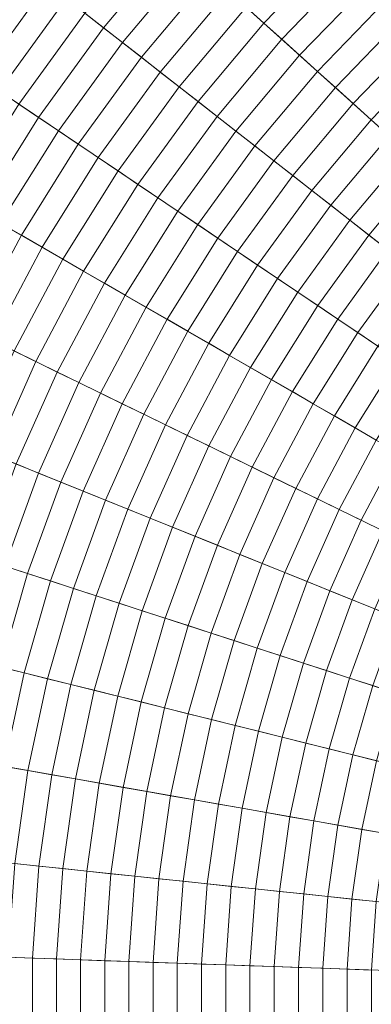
# Model space of a CAD drawing. Header units: centimetres. Extents: x -3.03 to 4.16, y -5.77 to 1.42.
# Tile 114 of 256: x -1.01 to -0.6, y -2.18 to -1.01. Entities that reach past the tile are written whole.
import ezdxf

# ---------------------------------------------------------------- set-up
doc = ezdxf.new("R2010")
doc.units = ezdxf.units.CM
doc.header["$LTSCALE"] = 2.54
doc.layers.add('Lucido design-1', color=7, linetype='Continuous')

# ---------------------------------------------------------------- blocks, each defined once
blk = doc.blocks.new('Gruppo-1')
at = {"color": 142, "linetype": 'Continuous', "lineweight": 9}
for points in [[(-0.4269, 1.2831, 37.1477), (-0.6658, 1.2054, 37.1477), (0.5643, -2.1741, 37.1477), (0.5644, -2.1741, 37.1477)], [(-0.6658, 1.2054, 37.1477), (-0.8987, 1.1113, 37.1477), (0.5642, -2.1742, 37.1477), (0.5643, -2.1741, 37.1477)], [(-0.8987, 1.1113, 37.1477), (-1.1244, 1.0012, 37.1477), (0.564, -2.1743, 37.1477), (0.5642, -2.1742, 37.1477)], [(-1.1244, 1.0012, 37.1477), (-1.3419, 0.8756, 37.1477), (0.5639, -2.1743, 37.1477), (0.564, -2.1743, 37.1477)], [(-1.3419, 0.8756, 37.1477), (-1.5502, 0.7352, 37.1477), (0.5638, -2.1744, 37.1477), (0.5639, -2.1743, 37.1477)], [(-1.5502, 0.7352, 37.1477), (-1.7481, 0.5805, 37.1477), (0.5637, -2.1745, 37.1477), (0.5638, -2.1744, 37.1477)], [(-1.7481, 0.5805, 37.1477), (-1.9348, 0.4125, 37.1477), (0.5635, -2.1746, 37.1477), (0.5637, -2.1745, 37.1477)], [(-1.9348, 0.4125, 37.1477), (-2.1093, 0.2318, 37.1477), (0.5634, -2.1747, 37.1477), (0.5635, -2.1746, 37.1477)], [(-2.1093, 0.2318, 37.1477), (-2.2707, 0.0394, 37.1477), (0.5633, -2.1748, 37.1477), (0.5634, -2.1747, 37.1477)], [(-2.2707, 0.0394, 37.1477), (-2.4184, -0.1638, 37.1477), (0.5632, -2.175, 37.1477), (0.5633, -2.1748, 37.1477)], [(-2.4184, -0.1638, 37.1477), (-2.5515, -0.3769, 37.1477), (0.5632, -2.1751, 37.1477), (0.5632, -2.175, 37.1477)], [(-2.5515, -0.3769, 37.1477), (-2.6694, -0.5986, 37.1477), (0.5631, -2.1752, 37.1477), (0.5632, -2.1751, 37.1477)], [(-2.6694, -0.5986, 37.1477), (-2.7715, -0.8281, 37.1477), (0.563, -2.1754, 37.1477), (0.5631, -2.1752, 37.1477)], [(-2.7715, -0.8281, 37.1477), (-2.8575, -1.0641, 37.1477), (0.563, -2.1755, 37.1477), (0.563, -2.1754, 37.1477)], [(-1.081, -0.8902, 34.1579), (-1.1667, -1.0081, 34.1579), (-1.0838, -1.064, 34.1579), (-1.0022, -0.9517, 34.1579)], [(-0.8306, -0.9195, 38.008), (-0.9149, -1.0199, 38.008), (-0.9372, -1.0025, 38.0009), (-0.8516, -0.9006, 38.0009)], [(-0.641, -0.9273, 38.0422), (-0.7252, -1.0144, 38.0422), (-0.7463, -0.9954, 38.0355), (-0.6608, -0.9068, 38.0355)], [(-0.8096, -0.9385, 38.015), (-0.8925, -1.0374, 38.015), (-0.9149, -1.0199, 38.008), (-0.8306, -0.9195, 38.008)], [(-0.6213, -0.9477, 38.0487), (-0.7041, -1.0335, 38.0487), (-0.7252, -1.0144, 38.0422), (-0.641, -0.9273, 38.0422)], [(-1.0039, -0.9504, 37.9789), (-1.0856, -1.0628, 37.9789), (-1.109, -1.047, 37.9714), (-1.0261, -0.933, 37.9714)], [(-1.013, -0.9432, 35.8167), (-1.0952, -1.0563, 35.8167), (-1.0971, -1.055, 35.8284), (-1.0149, -0.9418, 35.8284)], [(-1.0114, -0.9446, 35.8051), (-1.0934, -1.0575, 35.8051), (-1.0952, -1.0563, 35.8167), (-1.013, -0.9432, 35.8167)], [(-0.7885, -0.9574, 38.022), (-0.8702, -1.0548, 38.022), (-0.8925, -1.0374, 38.015), (-0.8096, -0.9385, 38.015)], [(-1.0098, -0.9458, 35.7934), (-1.0918, -1.0586, 35.7934), (-1.0934, -1.0575, 35.8051), (-1.0114, -0.9446, 35.8051)], [(-1.0084, -0.9469, 35.7817), (-1.0903, -1.0596, 35.7817), (-1.0918, -1.0586, 35.7934), (-1.0098, -0.9458, 35.7934)], [(-1.0071, -0.9479, 35.77), (-1.0889, -1.0606, 35.77), (-1.0903, -1.0596, 35.7817), (-1.0084, -0.9469, 35.7817)], [(-1.0059, -0.9488, 35.7582), (-1.0877, -1.0614, 35.7582), (-1.0889, -1.0606, 35.77), (-1.0071, -0.9479, 35.77)], [(-1.0049, -0.9496, 35.7465), (-1.0866, -1.0621, 35.7465), (-1.0877, -1.0614, 35.7582), (-1.0059, -0.9488, 35.7582)], [(-1.0039, -0.9503, 35.7347), (-1.0856, -1.0628, 35.7347), (-1.0866, -1.0621, 35.7465), (-1.0049, -0.9496, 35.7465)], [(-1.0032, -0.951, 35.7229), (-1.0848, -1.0633, 35.7229), (-1.0856, -1.0628, 35.7347), (-1.0039, -0.9503, 35.7347)], [(-0.9817, -0.9677, 37.9863), (-1.0622, -1.0786, 37.9863), (-1.0856, -1.0628, 37.9789), (-1.0039, -0.9504, 37.9789)], [(-1.0025, -0.9515, 35.7111), (-1.0841, -1.0638, 35.7111), (-1.0848, -1.0633, 35.7229), (-1.0032, -0.951, 35.7229)], [(-1.0025, -0.9515, 35.711), (-1.0841, -1.0638, 35.711), (-1.0841, -1.0638, 35.7111), (-1.0025, -0.9515, 35.7111)], [(-1.0025, -0.9515, 35.7109), (-1.0841, -1.0638, 35.7109), (-1.0841, -1.0638, 35.711), (-1.0025, -0.9515, 35.711)], [(-1.0025, -0.9515, 35.7107), (-1.0841, -1.0638, 35.7107), (-1.0841, -1.0638, 35.7109), (-1.0025, -0.9515, 35.7109)], [(-1.0025, -0.9515, 35.7106), (-1.0841, -1.0638, 35.7106), (-1.0841, -1.0638, 35.7107), (-1.0025, -0.9515, 35.7107)], [(-1.0025, -0.9515, 35.7105), (-1.0841, -1.0638, 35.7105), (-1.0841, -1.0638, 35.7106), (-1.0025, -0.9515, 35.7106)], [(-1.0025, -0.9515, 35.7104), (-1.0841, -1.0638, 35.7104), (-1.0841, -1.0638, 35.7105), (-1.0025, -0.9515, 35.7105)], [(-1.0024, -0.9515, 35.7103), (-1.0841, -1.0638, 35.7103), (-1.0841, -1.0638, 35.7104), (-1.0025, -0.9515, 35.7104)], [(-1.0024, -0.9515, 35.7102), (-1.0841, -1.0638, 35.7102), (-1.0841, -1.0638, 35.7103), (-1.0024, -0.9515, 35.7103)], [(-1.0024, -0.9515, 35.7101), (-1.084, -1.0638, 35.7101), (-1.0841, -1.0638, 35.7102), (-1.0024, -0.9515, 35.7102)], [(-1.0024, -0.9515, 35.71), (-1.084, -1.0639, 35.71), (-1.084, -1.0638, 35.7101), (-1.0024, -0.9515, 35.7101)], [(-1.0024, -0.9515, 35.7099), (-1.084, -1.0639, 35.7099), (-1.084, -1.0639, 35.71), (-1.0024, -0.9515, 35.71)], [(-1.0024, -0.9515, 35.7098), (-1.084, -1.0639, 35.7098), (-1.084, -1.0639, 35.7099), (-1.0024, -0.9515, 35.7099)], [(-1.0024, -0.9515, 35.7097), (-1.084, -1.0639, 35.7097), (-1.084, -1.0639, 35.7098), (-1.0024, -0.9515, 35.7098)], [(-1.0024, -0.9515, 35.7096), (-1.084, -1.0639, 35.7096), (-1.084, -1.0639, 35.7097), (-1.0024, -0.9515, 35.7097)], [(-1.0024, -0.9515, 35.7095), (-1.084, -1.0639, 35.7095), (-1.084, -1.0639, 35.7096), (-1.0024, -0.9515, 35.7096)], [(-1.0024, -0.9516, 35.7094), (-1.084, -1.0639, 35.7094), (-1.084, -1.0639, 35.7095), (-1.0024, -0.9515, 35.7095)], [(-1.0024, -0.9516, 35.7093), (-1.084, -1.0639, 35.7093), (-1.084, -1.0639, 35.7094), (-1.0024, -0.9516, 35.7094)], [(-1.0024, -0.9516, 35.7092), (-1.084, -1.0639, 35.7092), (-1.084, -1.0639, 35.7093), (-1.0024, -0.9516, 35.7093)], [(-1.0024, -0.9516, 35.7091), (-1.084, -1.0639, 35.7091), (-1.084, -1.0639, 35.7092), (-1.0024, -0.9516, 35.7092)], [(-1.0024, -0.9516, 35.709), (-1.084, -1.0639, 35.709), (-1.084, -1.0639, 35.7091), (-1.0024, -0.9516, 35.7091)], [(-1.0024, -0.9516, 35.7088), (-1.084, -1.0639, 35.7088), (-1.084, -1.0639, 35.709), (-1.0024, -0.9516, 35.709)], [(-1.0024, -0.9516, 35.7087), (-1.084, -1.0639, 35.7087), (-1.084, -1.0639, 35.7088), (-1.0024, -0.9516, 35.7088)], [(-1.0024, -0.9516, 35.7086), (-1.084, -1.0639, 35.7086), (-1.084, -1.0639, 35.7087), (-1.0024, -0.9516, 35.7087)], [(-1.0024, -0.9516, 35.7085), (-1.084, -1.0639, 35.7085), (-1.084, -1.0639, 35.7086), (-1.0024, -0.9516, 35.7086)], [(-1.0024, -0.9516, 35.7084), (-1.084, -1.0639, 35.7084), (-1.084, -1.0639, 35.7085), (-1.0024, -0.9516, 35.7085)], [(-1.0024, -0.9516, 35.7083), (-1.084, -1.0639, 35.7083), (-1.084, -1.0639, 35.7084), (-1.0024, -0.9516, 35.7084)], [(-1.0023, -0.9516, 35.7082), (-1.0839, -1.0639, 35.7082), (-1.084, -1.0639, 35.7083), (-1.0024, -0.9516, 35.7083)], [(-1.0023, -0.9516, 35.7081), (-1.0839, -1.0639, 35.7081), (-1.0839, -1.0639, 35.7082), (-1.0023, -0.9516, 35.7082)], [(-1.0023, -0.9516, 35.708), (-1.0839, -1.0639, 35.708), (-1.0839, -1.0639, 35.7081), (-1.0023, -0.9516, 35.7081)], [(-1.0023, -0.9516, 35.7079), (-1.0839, -1.0639, 35.7079), (-1.0839, -1.0639, 35.708), (-1.0023, -0.9516, 35.708)], [(-1.0023, -0.9516, 35.7078), (-1.0839, -1.0639, 35.7078), (-1.0839, -1.0639, 35.7079), (-1.0023, -0.9516, 35.7079)], [(-1.0023, -0.9516, 35.7077), (-1.0839, -1.0639, 35.7077), (-1.0839, -1.0639, 35.7078), (-1.0023, -0.9516, 35.7078)], [(-1.0022, -0.9517, 35.5996), (-1.0838, -1.064, 35.5996), (-1.0839, -1.0639, 35.7077), (-1.0023, -0.9516, 35.7077)], [(-1.0022, -0.9517, 34.1579), (-1.0838, -1.064, 34.1579), (-1.0838, -1.064, 35.5996), (-1.0022, -0.9517, 35.5996)], [(-0.6015, -0.9682, 38.0552), (-0.6829, -1.0525, 38.0552), (-0.7041, -1.0335, 38.0487), (-0.6213, -0.9477, 38.0487)], [(-0.7674, -0.9764, 38.0288), (-0.8479, -1.0723, 38.0288), (-0.8702, -1.0548, 38.022), (-0.7885, -0.9574, 38.022)], [(-0.9594, -0.9851, 37.9936), (-1.0388, -1.0944, 37.9936), (-1.0622, -1.0786, 37.9863), (-0.9817, -0.9677, 37.9863)], [(-0.7463, -0.9954, 38.0355), (-0.8255, -1.0898, 38.0355), (-0.8479, -1.0723, 38.0288), (-0.7674, -0.9764, 38.0288)], [(-0.5817, -0.9887, 38.0615), (-0.6618, -1.0715, 38.0615), (-0.6829, -1.0525, 38.0552), (-0.6015, -0.9682, 38.0552)], [(-0.9372, -1.0025, 38.0009), (-1.0154, -1.1102, 38.0009), (-1.0388, -1.0944, 37.9936), (-0.9594, -0.9851, 37.9936)], [(-0.5619, -1.0092, 38.0677), (-0.6406, -1.0906, 38.0677), (-0.6618, -1.0715, 38.0615), (-0.5817, -0.9887, 38.0615)], [(-0.9149, -1.0199, 38.008), (-0.9919, -1.126, 38.008), (-1.0154, -1.1102, 38.0009), (-0.9372, -1.0025, 38.0009)], [(-0.7252, -1.0144, 38.0422), (-0.8031, -1.1073, 38.0422), (-0.8255, -1.0898, 38.0355), (-0.7463, -0.9954, 38.0355)], [(-0.5421, -1.0297, 38.0739), (-0.6194, -1.1097, 38.0739), (-0.6406, -1.0906, 38.0677), (-0.5619, -1.0092, 38.0677)], [(-0.8925, -1.0374, 38.015), (-0.9684, -1.1418, 38.015), (-0.9919, -1.126, 38.008), (-0.9149, -1.0199, 38.008)], [(-0.7041, -1.0335, 38.0487), (-0.7807, -1.1248, 38.0487), (-0.8031, -1.1073, 38.0422), (-0.7252, -1.0144, 38.0422)], [(-0.8702, -1.0548, 38.022), (-0.9449, -1.1577, 38.022), (-0.9684, -1.1418, 38.015), (-0.8925, -1.0374, 38.015)], [(-0.6829, -1.0525, 38.0552), (-0.7583, -1.1423, 38.0552), (-0.7807, -1.1248, 38.0487), (-0.7041, -1.0335, 38.0487)], [(-0.5223, -1.0502, 38.0799), (-0.5982, -1.1288, 38.0799), (-0.6194, -1.1097, 38.0739), (-0.5421, -1.0297, 38.0739)], [(-0.8479, -1.0723, 38.0288), (-0.9214, -1.1735, 38.0288), (-0.9449, -1.1577, 38.022), (-0.8702, -1.0548, 38.022)], [(-0.6618, -1.0715, 38.0615), (-0.7358, -1.1598, 38.0615), (-0.7583, -1.1423, 38.0552), (-0.6829, -1.0525, 38.0552)], [(-0.5024, -1.0708, 38.0859), (-0.577, -1.1479, 38.0859), (-0.5982, -1.1288, 38.0799), (-0.5223, -1.0502, 38.0799)], [(-2.8575, -1.0641, 37.1477), (-2.9267, -1.3056, 37.1477), (0.5629, -2.1756, 37.1477), (0.563, -2.1755, 37.1477)], [(-0.8255, -1.0898, 38.0355), (-0.8979, -1.1894, 38.0355), (-0.9214, -1.1735, 38.0288), (-0.8479, -1.0723, 38.0288)], [(-0.6406, -1.0906, 38.0677), (-0.7134, -1.1774, 38.0677), (-0.7358, -1.1598, 38.0615), (-0.6618, -1.0715, 38.0615)], [(-0.8031, -1.1073, 38.0422), (-0.8743, -1.2053, 38.0422), (-0.8979, -1.1894, 38.0355), (-0.8255, -1.0898, 38.0355)], [(-0.6194, -1.1097, 38.0739), (-0.6909, -1.1949, 38.0739), (-0.7134, -1.1774, 38.0677), (-0.6406, -1.0906, 38.0677)], [(-0.7807, -1.1248, 38.0487), (-0.8508, -1.2212, 38.0487), (-0.8743, -1.2053, 38.0422), (-0.8031, -1.1073, 38.0422)], [(-0.9919, -1.126, 38.008), (-1.0614, -1.2372, 38.008), (-1.0859, -1.223, 38.0009), (-1.0154, -1.1102, 38.0009)], [(-0.5982, -1.1288, 38.0799), (-0.6684, -1.2125, 38.0799), (-0.6909, -1.1949, 38.0739), (-0.6194, -1.1097, 38.0739)], [(-0.9684, -1.1418, 38.015), (-1.0369, -1.2513, 38.015), (-1.0614, -1.2372, 38.008), (-0.9919, -1.126, 38.008)], [(-0.7583, -1.1423, 38.0552), (-0.8272, -1.2371, 38.0552), (-0.8508, -1.2212, 38.0487), (-0.7807, -1.1248, 38.0487)], [(-0.577, -1.1479, 38.0859), (-0.6459, -1.2301, 38.0859), (-0.6684, -1.2125, 38.0799), (-0.5982, -1.1288, 38.0799)], [(-0.9449, -1.1577, 38.022), (-1.0123, -1.2655, 38.022), (-1.0369, -1.2513, 38.015), (-0.9684, -1.1418, 38.015)], [(-0.7358, -1.1598, 38.0615), (-0.8036, -1.253, 38.0615), (-0.8272, -1.2371, 38.0552), (-0.7583, -1.1423, 38.0552)], [(-0.5557, -1.167, 38.0917), (-0.6234, -1.2477, 38.0917), (-0.6459, -1.2301, 38.0859), (-0.577, -1.1479, 38.0859)], [(-0.9214, -1.1735, 38.0288), (-0.9877, -1.2797, 38.0288), (-1.0123, -1.2655, 38.022), (-0.9449, -1.1577, 38.022)], [(-0.7134, -1.1774, 38.0677), (-0.7799, -1.269, 38.0677), (-0.8036, -1.253, 38.0615), (-0.7358, -1.1598, 38.0615)], [(-0.8979, -1.1894, 38.0355), (-0.9632, -1.2939, 38.0355), (-0.9877, -1.2797, 38.0288), (-0.9214, -1.1735, 38.0288)], [(-0.6909, -1.1949, 38.0739), (-0.7563, -1.2849, 38.0739), (-0.7799, -1.269, 38.0677), (-0.7134, -1.1774, 38.0677)], [(-0.5345, -1.1862, 38.0975), (-0.6008, -1.2653, 38.0975), (-0.6234, -1.2477, 38.0917), (-0.5557, -1.167, 38.0917)], [(-0.5132, -1.2053, 38.1031), (-0.5783, -1.2829, 38.1031), (-0.6008, -1.2653, 38.0975), (-0.5345, -1.1862, 38.0975)], [(-0.8743, -1.2053, 38.0422), (-0.9386, -1.3081, 38.0422), (-0.9632, -1.2939, 38.0355), (-0.8979, -1.1894, 38.0355)], [(-0.6684, -1.2125, 38.0799), (-0.7326, -1.3009, 38.0799), (-0.7563, -1.2849, 38.0739), (-0.6909, -1.1949, 38.0739)], [(-0.8508, -1.2212, 38.0487), (-0.9139, -1.3223, 38.0487), (-0.9386, -1.3081, 38.0422), (-0.8743, -1.2053, 38.0422)], [(-0.8272, -1.2371, 38.0552), (-0.8893, -1.3365, 38.0552), (-0.9139, -1.3223, 38.0487), (-0.8508, -1.2212, 38.0487)], [(-0.6459, -1.2301, 38.0859), (-0.7089, -1.3169, 38.0859), (-0.7326, -1.3009, 38.0799), (-0.6684, -1.2125, 38.0799)], [(-0.6234, -1.2477, 38.0917), (-0.6852, -1.3328, 38.0917), (-0.7089, -1.3169, 38.0859), (-0.6459, -1.2301, 38.0859)], [(-0.8036, -1.253, 38.0615), (-0.8646, -1.3508, 38.0615), (-0.8893, -1.3365, 38.0552), (-0.8272, -1.2371, 38.0552)], [(-1.0123, -1.2655, 38.022), (-1.072, -1.3777, 38.022), (-1.0975, -1.3653, 38.015), (-1.0369, -1.2513, 38.015)], [(-0.7799, -1.269, 38.0677), (-0.8399, -1.365, 38.0677), (-0.8646, -1.3508, 38.0615), (-0.8036, -1.253, 38.0615)], [(-0.6008, -1.2653, 38.0975), (-0.6615, -1.3488, 38.0975), (-0.6852, -1.3328, 38.0917), (-0.6234, -1.2477, 38.0917)], [(-0.9877, -1.2797, 38.0288), (-1.0465, -1.3902, 38.0288), (-1.072, -1.3777, 38.022), (-1.0123, -1.2655, 38.022)], [(-0.7563, -1.2849, 38.0739), (-0.8152, -1.3793, 38.0739), (-0.8399, -1.365, 38.0677), (-0.7799, -1.269, 38.0677)], [(-0.5783, -1.2829, 38.1031), (-0.6378, -1.3648, 38.1031), (-0.6615, -1.3488, 38.0975), (-0.6008, -1.2653, 38.0975)], [(-0.9632, -1.2939, 38.0355), (-1.021, -1.4026, 38.0355), (-1.0465, -1.3902, 38.0288), (-0.9877, -1.2797, 38.0288)], [(-0.9386, -1.3081, 38.0422), (-0.9954, -1.4151, 38.0422), (-1.021, -1.4026, 38.0355), (-0.9632, -1.2939, 38.0355)], [(-0.7326, -1.3009, 38.0799), (-0.7905, -1.3935, 38.0799), (-0.8152, -1.3793, 38.0739), (-0.7563, -1.2849, 38.0739)], [(-0.5557, -1.3005, 38.1087), (-0.6141, -1.3809, 38.1087), (-0.6378, -1.3648, 38.1031), (-0.5783, -1.2829, 38.1031)], [(-2.9267, -1.3056, 37.1477), (-2.9789, -1.5513, 37.1477), (0.5629, -2.1758, 37.1477), (0.5629, -2.1756, 37.1477)], [(-0.7089, -1.3169, 38.0859), (-0.7658, -1.4078, 38.0859), (-0.7905, -1.3935, 38.0799), (-0.7326, -1.3009, 38.0799)], [(-0.5331, -1.3182, 38.1141), (-0.5903, -1.3969, 38.1141), (-0.6141, -1.3809, 38.1087), (-0.5557, -1.3005, 38.1087)], [(-0.9139, -1.3223, 38.0487), (-0.9699, -1.4275, 38.0487), (-0.9954, -1.4151, 38.0422), (-0.9386, -1.3081, 38.0422)], [(-0.6852, -1.3328, 38.0917), (-0.741, -1.4221, 38.0917), (-0.7658, -1.4078, 38.0859), (-0.7089, -1.3169, 38.0859)], [(-0.8893, -1.3365, 38.0552), (-0.9443, -1.44, 38.0552), (-0.9699, -1.4275, 38.0487), (-0.9139, -1.3223, 38.0487)], [(-0.8646, -1.3508, 38.0615), (-0.9187, -1.4525, 38.0615), (-0.9443, -1.44, 38.0552), (-0.8893, -1.3365, 38.0552)], [(-0.6615, -1.3488, 38.0975), (-0.7163, -1.4364, 38.0975), (-0.741, -1.4221, 38.0917), (-0.6852, -1.3328, 38.0917)], [(-0.8399, -1.365, 38.0677), (-0.8931, -1.465, 38.0677), (-0.9187, -1.4525, 38.0615), (-0.8646, -1.3508, 38.0615)], [(-0.6378, -1.3648, 38.1031), (-0.6915, -1.4507, 38.1031), (-0.7163, -1.4364, 38.0975), (-0.6615, -1.3488, 38.0975)], [(-0.8152, -1.3793, 38.0739), (-0.8675, -1.4775, 38.0739), (-0.8931, -1.465, 38.0677), (-0.8399, -1.365, 38.0677)], [(-0.6141, -1.3809, 38.1087), (-0.6667, -1.465, 38.1087), (-0.6915, -1.4507, 38.1031), (-0.6378, -1.3648, 38.1031)], [(-0.7905, -1.3935, 38.0799), (-0.8418, -1.49, 38.0799), (-0.8675, -1.4775, 38.0739), (-0.8152, -1.3793, 38.0739)], [(-0.5903, -1.3969, 38.1141), (-0.6418, -1.4794, 38.1141), (-0.6667, -1.465, 38.1087), (-0.6141, -1.3809, 38.1087)], [(-0.7658, -1.4078, 38.0859), (-0.8161, -1.5025, 38.0859), (-0.8418, -1.49, 38.0799), (-0.7905, -1.3935, 38.0799)], [(-0.5665, -1.4129, 38.1195), (-0.617, -1.4937, 38.1195), (-0.6418, -1.4794, 38.1141), (-0.5903, -1.3969, 38.1141)], [(-0.9954, -1.4151, 38.0422), (-1.0447, -1.5258, 38.0422), (-1.0711, -1.5151, 38.0355), (-1.021, -1.4026, 38.0355)], [(-0.741, -1.4221, 38.0917), (-0.7904, -1.5151, 38.0917), (-0.8161, -1.5025, 38.0859), (-0.7658, -1.4078, 38.0859)], [(-0.9699, -1.4275, 38.0487), (-1.0184, -1.5364, 38.0487), (-1.0447, -1.5258, 38.0422), (-0.9954, -1.4151, 38.0422)], [(-0.7163, -1.4364, 38.0975), (-0.7647, -1.5276, 38.0975), (-0.7904, -1.5151, 38.0917), (-0.741, -1.4221, 38.0917)], [(-0.5427, -1.429, 38.1247), (-0.5921, -1.5081, 38.1247), (-0.617, -1.4937, 38.1195), (-0.5665, -1.4129, 38.1195)], [(-0.9443, -1.44, 38.0552), (-0.992, -1.5471, 38.0552), (-1.0184, -1.5364, 38.0487), (-0.9699, -1.4275, 38.0487)], [(-0.9187, -1.4525, 38.0615), (-0.9656, -1.5578, 38.0615), (-0.992, -1.5471, 38.0552), (-0.9443, -1.44, 38.0552)], [(-0.6915, -1.4507, 38.1031), (-0.739, -1.5401, 38.1031), (-0.7647, -1.5276, 38.0975), (-0.7163, -1.4364, 38.0975)], [(-0.8931, -1.465, 38.0677), (-0.9392, -1.5684, 38.0677), (-0.9656, -1.5578, 38.0615), (-0.9187, -1.4525, 38.0615)], [(-0.6667, -1.465, 38.1087), (-0.7133, -1.5527, 38.1087), (-0.739, -1.5401, 38.1031), (-0.6915, -1.4507, 38.1031)], [(-0.8675, -1.4775, 38.0739), (-0.9127, -1.5791, 38.0739), (-0.9392, -1.5684, 38.0677), (-0.8931, -1.465, 38.0677)], [(-0.6418, -1.4794, 38.1141), (-0.6875, -1.5653, 38.1141), (-0.7133, -1.5527, 38.1087), (-0.6667, -1.465, 38.1087)], [(-0.8418, -1.49, 38.0799), (-0.8863, -1.5898, 38.0799), (-0.9127, -1.5791, 38.0739), (-0.8675, -1.4775, 38.0739)], [(-0.617, -1.4937, 38.1195), (-0.6617, -1.5778, 38.1195), (-0.6875, -1.5653, 38.1141), (-0.6418, -1.4794, 38.1141)], [(-0.8161, -1.5025, 38.0859), (-0.8598, -1.6005, 38.0859), (-0.8863, -1.5898, 38.0799), (-0.8418, -1.49, 38.0799)], [(-0.7904, -1.5151, 38.0917), (-0.8333, -1.6112, 38.0917), (-0.8598, -1.6005, 38.0859), (-0.8161, -1.5025, 38.0859)], [(-0.5921, -1.5081, 38.1247), (-0.6359, -1.5904, 38.1247), (-0.6617, -1.5778, 38.1195), (-0.617, -1.4937, 38.1195)], [(-0.7647, -1.5276, 38.0975), (-0.8067, -1.6219, 38.0975), (-0.8333, -1.6112, 38.0917), (-0.7904, -1.5151, 38.0917)], [(-0.5673, -1.5224, 38.1299), (-0.6101, -1.603, 38.1299), (-0.6359, -1.5904, 38.1247), (-0.5921, -1.5081, 38.1247)], [(-0.5424, -1.5368, 38.1349), (-0.5843, -1.6156, 38.1349), (-0.6101, -1.603, 38.1299), (-0.5673, -1.5224, 38.1299)], [(-0.992, -1.5471, 38.0552), (-1.0321, -1.6572, 38.0552), (-1.0591, -1.6484, 38.0487), (-1.0184, -1.5364, 38.0487)], [(-0.739, -1.5401, 38.1031), (-0.7802, -1.6327, 38.1031), (-0.8067, -1.6219, 38.0975), (-0.7647, -1.5276, 38.0975)], [(-0.9656, -1.5578, 38.0615), (-1.005, -1.666, 38.0615), (-1.0321, -1.6572, 38.0552), (-0.992, -1.5471, 38.0552)], [(-0.7133, -1.5527, 38.1087), (-0.7536, -1.6434, 38.1087), (-0.7802, -1.6327, 38.1031), (-0.739, -1.5401, 38.1031)], [(-2.9789, -1.5513, 37.1477), (-3.0139, -1.8, 37.1477), (0.5629, -2.1759, 37.1477), (0.5629, -2.1758, 37.1477)], [(-0.9392, -1.5684, 38.0677), (-0.9779, -1.6748, 38.0677), (-1.005, -1.666, 38.0615), (-0.9656, -1.5578, 38.0615)], [(-0.6875, -1.5653, 38.1141), (-0.7271, -1.6541, 38.1141), (-0.7536, -1.6434, 38.1087), (-0.7133, -1.5527, 38.1087)], [(-0.9127, -1.5791, 38.0739), (-0.9508, -1.6837, 38.0739), (-0.9779, -1.6748, 38.0677), (-0.9392, -1.5684, 38.0677)], [(-0.6617, -1.5778, 38.1195), (-0.7005, -1.6649, 38.1195), (-0.7271, -1.6541, 38.1141), (-0.6875, -1.5653, 38.1141)], [(-0.8863, -1.5898, 38.0799), (-0.9236, -1.6925, 38.0799), (-0.9508, -1.6837, 38.0739), (-0.9127, -1.5791, 38.0739)], [(-0.6359, -1.5904, 38.1247), (-0.6739, -1.6756, 38.1247), (-0.7005, -1.6649, 38.1195), (-0.6617, -1.5778, 38.1195)], [(-0.8598, -1.6005, 38.0859), (-0.8965, -1.7013, 38.0859), (-0.9236, -1.6925, 38.0799), (-0.8863, -1.5898, 38.0799)], [(-0.6101, -1.603, 38.1299), (-0.6472, -1.6864, 38.1299), (-0.6739, -1.6756, 38.1247), (-0.6359, -1.5904, 38.1247)], [(-0.8333, -1.6112, 38.0917), (-0.8693, -1.7101, 38.0917), (-0.8965, -1.7013, 38.0859), (-0.8598, -1.6005, 38.0859)], [(-0.5843, -1.6156, 38.1349), (-0.6206, -1.6971, 38.1349), (-0.6472, -1.6864, 38.1299), (-0.6101, -1.603, 38.1299)], [(-0.8067, -1.6219, 38.0975), (-0.8421, -1.719, 38.0975), (-0.8693, -1.7101, 38.0917), (-0.8333, -1.6112, 38.0917)], [(-0.5585, -1.6282, 38.1399), (-0.5939, -1.7079, 38.1399), (-0.6206, -1.6971, 38.1349), (-0.5843, -1.6156, 38.1349)], [(-0.7802, -1.6327, 38.1031), (-0.8148, -1.7278, 38.1031), (-0.8421, -1.719, 38.0975), (-0.8067, -1.6219, 38.0975)], [(-0.7536, -1.6434, 38.1087), (-0.7876, -1.7367, 38.1087), (-0.8148, -1.7278, 38.1031), (-0.7802, -1.6327, 38.1031)], [(-0.7271, -1.6541, 38.1141), (-0.7603, -1.7455, 38.1141), (-0.7876, -1.7367, 38.1087), (-0.7536, -1.6434, 38.1087)], [(-0.7005, -1.6649, 38.1195), (-0.7331, -1.7544, 38.1195), (-0.7603, -1.7455, 38.1141), (-0.7271, -1.6541, 38.1141)], [(-1.005, -1.666, 38.0615), (-1.0368, -1.7768, 38.0615), (-1.0644, -1.7699, 38.0552), (-1.0321, -1.6572, 38.0552)], [(-0.9779, -1.6748, 38.0677), (-1.0091, -1.7837, 38.0677), (-1.0368, -1.7768, 38.0615), (-1.005, -1.666, 38.0615)], [(-0.6739, -1.6756, 38.1247), (-0.7058, -1.7633, 38.1247), (-0.7331, -1.7544, 38.1195), (-0.7005, -1.6649, 38.1195)], [(-0.9508, -1.6837, 38.0739), (-0.9814, -1.7906, 38.0739), (-1.0091, -1.7837, 38.0677), (-0.9779, -1.6748, 38.0677)], [(-0.6472, -1.6864, 38.1299), (-0.6785, -1.7721, 38.1299), (-0.7058, -1.7633, 38.1247), (-0.6739, -1.6756, 38.1247)], [(-0.9236, -1.6925, 38.0799), (-0.9537, -1.7975, 38.0799), (-0.9814, -1.7906, 38.0739), (-0.9508, -1.6837, 38.0739)], [(-0.6206, -1.6971, 38.1349), (-0.6511, -1.781, 38.1349), (-0.6785, -1.7721, 38.1299), (-0.6472, -1.6864, 38.1299)], [(-0.8965, -1.7013, 38.0859), (-0.926, -1.8044, 38.0859), (-0.9537, -1.7975, 38.0799), (-0.9236, -1.6925, 38.0799)], [(-0.8693, -1.7101, 38.0917), (-0.8983, -1.8113, 38.0917), (-0.926, -1.8044, 38.0859), (-0.8965, -1.7013, 38.0859)], [(-0.5939, -1.7079, 38.1399), (-0.6238, -1.7899, 38.1399), (-0.6511, -1.781, 38.1349), (-0.6206, -1.6971, 38.1349)], [(-0.8421, -1.719, 38.0975), (-0.8705, -1.8182, 38.0975), (-0.8983, -1.8113, 38.0917), (-0.8693, -1.7101, 38.0917)], [(-0.5673, -1.7187, 38.1447), (-0.5964, -1.7988, 38.1447), (-0.6238, -1.7899, 38.1399), (-0.5939, -1.7079, 38.1399)], [(-0.8148, -1.7278, 38.1031), (-0.8428, -1.8252, 38.1031), (-0.8705, -1.8182, 38.0975), (-0.8421, -1.719, 38.0975)], [(-0.7876, -1.7367, 38.1087), (-0.815, -1.8321, 38.1087), (-0.8428, -1.8252, 38.1031), (-0.8148, -1.7278, 38.1031)], [(-0.7603, -1.7455, 38.1141), (-0.7872, -1.839, 38.1141), (-0.815, -1.8321, 38.1087), (-0.7876, -1.7367, 38.1087)], [(-0.7331, -1.7544, 38.1195), (-0.7593, -1.846, 38.1195), (-0.7872, -1.839, 38.1141), (-0.7603, -1.7455, 38.1141)], [(-0.7058, -1.7633, 38.1247), (-0.7315, -1.8529, 38.1247), (-0.7593, -1.846, 38.1195), (-0.7331, -1.7544, 38.1195)], [(-0.6785, -1.7721, 38.1299), (-0.7036, -1.8599, 38.1299), (-0.7315, -1.8529, 38.1247), (-0.7058, -1.7633, 38.1247)], [(-1.0091, -1.7837, 38.0677), (-1.0326, -1.8945, 38.0677), (-1.0607, -1.8895, 38.0615), (-1.0368, -1.7768, 38.0615)], [(-0.9814, -1.7906, 38.0739), (-1.0046, -1.8994, 38.0739), (-1.0326, -1.8945, 38.0677), (-1.0091, -1.7837, 38.0677)], [(-0.6511, -1.781, 38.1349), (-0.6757, -1.8668, 38.1349), (-0.7036, -1.8599, 38.1299), (-0.6785, -1.7721, 38.1299)], [(-0.6238, -1.7899, 38.1399), (-0.6478, -1.8738, 38.1399), (-0.6757, -1.8668, 38.1349), (-0.6511, -1.781, 38.1349)], [(-0.9537, -1.7975, 38.0799), (-0.9764, -1.9044, 38.0799), (-1.0046, -1.8994, 38.0739), (-0.9814, -1.7906, 38.0739)], [(-0.5964, -1.7988, 38.1447), (-0.6199, -1.8807, 38.1447), (-0.6478, -1.8738, 38.1399), (-0.6238, -1.7899, 38.1399)], [(-3.0139, -1.8, 37.1477), (-3.0314, -2.0506, 37.1477), (0.5629, -2.1761, 37.1477), (0.5629, -2.1759, 37.1477)], [(-0.926, -1.8044, 38.0859), (-0.9483, -1.9093, 38.0859), (-0.9764, -1.9044, 38.0799), (-0.9537, -1.7975, 38.0799)], [(-0.8983, -1.8113, 38.0917), (-0.9202, -1.9143, 38.0917), (-0.9483, -1.9093, 38.0859), (-0.926, -1.8044, 38.0859)], [(-0.569, -1.8077, 38.1495), (-0.592, -1.8877, 38.1495), (-0.6199, -1.8807, 38.1447), (-0.5964, -1.7988, 38.1447)], [(-0.8705, -1.8182, 38.0975), (-0.892, -1.9193, 38.0975), (-0.9202, -1.9143, 38.0917), (-0.8983, -1.8113, 38.0917)], [(-0.8428, -1.8252, 38.1031), (-0.8638, -1.9242, 38.1031), (-0.892, -1.9193, 38.0975), (-0.8705, -1.8182, 38.0975)], [(-0.815, -1.8321, 38.1087), (-0.8356, -1.9292, 38.1087), (-0.8638, -1.9242, 38.1031), (-0.8428, -1.8252, 38.1031)], [(-0.7872, -1.839, 38.1141), (-0.8074, -1.9342, 38.1141), (-0.8356, -1.9292, 38.1087), (-0.815, -1.8321, 38.1087)], [(-0.7593, -1.846, 38.1195), (-0.7791, -1.9392, 38.1195), (-0.8074, -1.9342, 38.1141), (-0.7872, -1.839, 38.1141)], [(-0.7315, -1.8529, 38.1247), (-0.7509, -1.9441, 38.1247), (-0.7791, -1.9392, 38.1195), (-0.7593, -1.846, 38.1195)], [(-0.7036, -1.8599, 38.1299), (-0.7226, -1.9491, 38.1299), (-0.7509, -1.9441, 38.1247), (-0.7315, -1.8529, 38.1247)], [(-0.6757, -1.8668, 38.1349), (-0.6943, -1.9541, 38.1349), (-0.7226, -1.9491, 38.1299), (-0.7036, -1.8599, 38.1299)], [(-0.6478, -1.8738, 38.1399), (-0.666, -1.9591, 38.1399), (-0.6943, -1.9541, 38.1349), (-0.6757, -1.8668, 38.1349)], [(-0.6199, -1.8807, 38.1447), (-0.6376, -1.9641, 38.1447), (-0.666, -1.9591, 38.1399), (-0.6478, -1.8738, 38.1399)], [(-0.592, -1.8877, 38.1495), (-0.6093, -1.9691, 38.1495), (-0.6376, -1.9641, 38.1447), (-0.6199, -1.8807, 38.1447)], [(-0.564, -1.8947, 38.1541), (-0.5809, -1.9741, 38.1541), (-0.6093, -1.9691, 38.1495), (-0.592, -1.8877, 38.1495)], [(-1.0046, -1.8994, 38.0739), (-1.02, -2.0096, 38.0739), (-1.0484, -2.0066, 38.0677), (-1.0326, -1.8945, 38.0677)], [(-0.9764, -1.9044, 38.0799), (-0.9917, -2.0126, 38.0799), (-1.02, -2.0096, 38.0739), (-1.0046, -1.8994, 38.0739)], [(-0.9483, -1.9093, 38.0859), (-0.9632, -2.0155, 38.0859), (-0.9917, -2.0126, 38.0799), (-0.9764, -1.9044, 38.0799)], [(-0.9202, -1.9143, 38.0917), (-0.9348, -2.0185, 38.0917), (-0.9632, -2.0155, 38.0859), (-0.9483, -1.9093, 38.0859)], [(-0.892, -1.9193, 38.0975), (-0.9064, -2.0215, 38.0975), (-0.9348, -2.0185, 38.0917), (-0.9202, -1.9143, 38.0917)], [(-0.8638, -1.9242, 38.1031), (-0.8779, -2.0245, 38.1031), (-0.9064, -2.0215, 38.0975), (-0.892, -1.9193, 38.0975)], [(-0.8356, -1.9292, 38.1087), (-0.8494, -2.0275, 38.1087), (-0.8779, -2.0245, 38.1031), (-0.8638, -1.9242, 38.1031)], [(-0.8074, -1.9342, 38.1141), (-0.8209, -2.0305, 38.1141), (-0.8494, -2.0275, 38.1087), (-0.8356, -1.9292, 38.1087)], [(-0.7791, -1.9392, 38.1195), (-0.7924, -2.0335, 38.1195), (-0.8209, -2.0305, 38.1141), (-0.8074, -1.9342, 38.1141)], [(-0.7509, -1.9441, 38.1247), (-0.7638, -2.0365, 38.1247), (-0.7924, -2.0335, 38.1195), (-0.7791, -1.9392, 38.1195)], [(-0.7226, -1.9491, 38.1299), (-0.7353, -2.0395, 38.1299), (-0.7638, -2.0365, 38.1247), (-0.7509, -1.9441, 38.1247)], [(-0.6943, -1.9541, 38.1349), (-0.7067, -2.0425, 38.1349), (-0.7353, -2.0395, 38.1299), (-0.7226, -1.9491, 38.1299)], [(-0.666, -1.9591, 38.1399), (-0.6781, -2.0455, 38.1399), (-0.7067, -2.0425, 38.1349), (-0.6943, -1.9541, 38.1349)], [(-0.6376, -1.9641, 38.1447), (-0.6495, -2.0485, 38.1447), (-0.6781, -2.0455, 38.1399), (-0.666, -1.9591, 38.1399)], [(-0.6093, -1.9691, 38.1495), (-0.6209, -2.0515, 38.1495), (-0.6495, -2.0485, 38.1447), (-0.6376, -1.9641, 38.1447)], [(-0.5809, -1.9741, 38.1541), (-0.5922, -2.0545, 38.1541), (-0.6209, -2.0515, 38.1495), (-0.6093, -1.9691, 38.1495)], [(-0.9917, -2.0126, 38.0799), (-0.9993, -2.1215, 38.0799), (-1.0278, -2.1205, 38.0739), (-1.02, -2.0096, 38.0739)], [(-0.9632, -2.0155, 38.0859), (-0.9707, -2.1225, 38.0859), (-0.9993, -2.1215, 38.0799), (-0.9917, -2.0126, 38.0799)], [(-0.9348, -2.0185, 38.0917), (-0.9422, -2.1235, 38.0917), (-0.9707, -2.1225, 38.0859), (-0.9632, -2.0155, 38.0859)], [(-0.9064, -2.0215, 38.0975), (-0.9136, -2.1245, 38.0975), (-0.9422, -2.1235, 38.0917), (-0.9348, -2.0185, 38.0917)], [(-0.8779, -2.0245, 38.1031), (-0.885, -2.1255, 38.1031), (-0.9136, -2.1245, 38.0975), (-0.9064, -2.0215, 38.0975)], [(-0.8494, -2.0275, 38.1087), (-0.8563, -2.1265, 38.1087), (-0.885, -2.1255, 38.1031), (-0.8779, -2.0245, 38.1031)], [(-0.8209, -2.0305, 38.1141), (-0.8277, -2.1275, 38.1141), (-0.8563, -2.1265, 38.1087), (-0.8494, -2.0275, 38.1087)], [(-0.7924, -2.0335, 38.1195), (-0.799, -2.1285, 38.1195), (-0.8277, -2.1275, 38.1141), (-0.8209, -2.0305, 38.1141)], [(-0.7638, -2.0365, 38.1247), (-0.7704, -2.1295, 38.1247), (-0.799, -2.1285, 38.1195), (-0.7924, -2.0335, 38.1195)], [(-0.7353, -2.0395, 38.1299), (-0.7417, -2.1305, 38.1299), (-0.7704, -2.1295, 38.1247), (-0.7638, -2.0365, 38.1247)], [(-0.7067, -2.0425, 38.1349), (-0.7129, -2.1315, 38.1349), (-0.7417, -2.1305, 38.1299), (-0.7353, -2.0395, 38.1299)], [(-3.0314, -2.0506, 37.1477), (-3.0314, -2.3018, 37.1477), (0.5629, -2.1762, 37.1477), (0.5629, -2.1761, 37.1477)], [(-0.6781, -2.0455, 38.1399), (-0.6842, -2.1325, 38.1399), (-0.7129, -2.1315, 38.1349), (-0.7067, -2.0425, 38.1349)], [(-0.6495, -2.0485, 38.1447), (-0.6554, -2.1335, 38.1447), (-0.6842, -2.1325, 38.1399), (-0.6781, -2.0455, 38.1399)], [(-0.6209, -2.0515, 38.1495), (-0.6267, -2.1346, 38.1495), (-0.6554, -2.1335, 38.1447), (-0.6495, -2.0485, 38.1447)], [(-0.5922, -2.0545, 38.1541), (-0.5979, -2.1356, 38.1541), (-0.6267, -2.1346, 38.1495), (-0.6209, -2.0515, 38.1495)], [(-0.9993, -2.1215, 38.0799), (-0.9993, -2.2308, 38.0799), (-1.0278, -2.2318, 38.0739), (-1.0278, -2.1205, 38.0739)], [(-0.9707, -2.1225, 38.0859), (-0.9707, -2.2298, 38.0859), (-0.9993, -2.2308, 38.0799), (-0.9993, -2.1215, 38.0799)], [(-0.9422, -2.1235, 38.0917), (-0.9422, -2.2288, 38.0917), (-0.9707, -2.2298, 38.0859), (-0.9707, -2.1225, 38.0859)], [(-0.9136, -2.1245, 38.0975), (-0.9136, -2.2278, 38.0975), (-0.9422, -2.2288, 38.0917), (-0.9422, -2.1235, 38.0917)], [(-0.885, -2.1255, 38.1031), (-0.885, -2.2268, 38.1031), (-0.9136, -2.2278, 38.0975), (-0.9136, -2.1245, 38.0975)], [(-0.8563, -2.1265, 38.1087), (-0.8563, -2.2258, 38.1087), (-0.885, -2.2268, 38.1031), (-0.885, -2.1255, 38.1031)], [(-0.8277, -2.1275, 38.1141), (-0.8277, -2.2248, 38.1141), (-0.8563, -2.2258, 38.1087), (-0.8563, -2.1265, 38.1087)], [(-0.799, -2.1285, 38.1195), (-0.799, -2.2238, 38.1195), (-0.8277, -2.2248, 38.1141), (-0.8277, -2.1275, 38.1141)], [(-0.7704, -2.1295, 38.1247), (-0.7704, -2.2228, 38.1247), (-0.799, -2.2238, 38.1195), (-0.799, -2.1285, 38.1195)], [(-0.7417, -2.1305, 38.1299), (-0.7417, -2.2218, 38.1299), (-0.7704, -2.2228, 38.1247), (-0.7704, -2.1295, 38.1247)], [(-0.7129, -2.1315, 38.1349), (-0.7129, -2.2208, 38.1349), (-0.7417, -2.2218, 38.1299), (-0.7417, -2.1305, 38.1299)], [(-0.6842, -2.1325, 38.1399), (-0.6842, -2.2198, 38.1399), (-0.7129, -2.2208, 38.1349), (-0.7129, -2.1315, 38.1349)], [(-0.6554, -2.1335, 38.1447), (-0.6554, -2.2188, 38.1447), (-0.6842, -2.2198, 38.1399), (-0.6842, -2.1325, 38.1399)], [(-0.6267, -2.1346, 38.1495), (-0.6267, -2.2178, 38.1495), (-0.6554, -2.2188, 38.1447), (-0.6554, -2.1335, 38.1447)], [(-0.5979, -2.1356, 38.1541), (-0.5979, -2.2168, 38.1541), (-0.6267, -2.2178, 38.1495), (-0.6267, -2.1346, 38.1495)]]:
    blk.add_3dface(points, dxfattribs=at)

msp = doc.modelspace()

# ---------------------------------------------------------------- block references
at = {"layer": 'Lucido design-1', "color": 7}
msp.add_blockref('Gruppo-1', (0, 0), dxfattribs=at)

doc.saveas('drawing.dxf')
